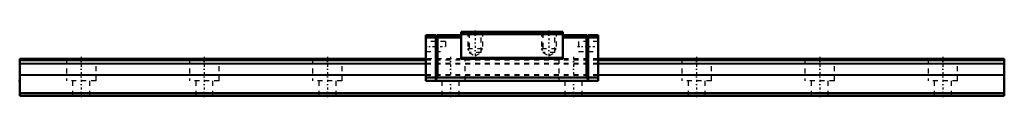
# Model space of a CAD drawing. Header units: millimetres. Extents: x -12 to 188, y 0 to 13.
import ezdxf

# ---------------------------------------------------------------- set-up
doc = ezdxf.new("R2010")
doc.units = ezdxf.units.MM
doc.linetypes.add('Center', pattern=[1.5, 0.45, -0.5, 0.05, -0.5])
doc.linetypes.add('Dashed', pattern=[2, 1, -1])
for name, color, linetype, lineweight in [('2d ConnectionPoints', 7, 'Continuous', 50), ('AM_0', 7, 'Continuous', 50), ('AM_4', 3, 'Continuous', 25), ('AM_5', 3, 'Continuous', 25), ('AM_7', 7, 'Center', 25), ('AM_9', 6, 'Dashed', 25)]:
    doc.layers.add(name, color=color, linetype=linetype, lineweight=lineweight)

# ---------------------------------------------------------------- blocks, each defined once
blk = doc.blocks.new('1_RSX12MUU1_Slider_0_in_RSX12MUU200LMG1250W8250001_0')
at = {"layer": 'AM_0'}
for p, q in [((70, 12.3), (72, 12.3)), ((70, 12.3), (70, 3)), ((72, 12), (72.3, 12.3)), ((72, 12.3), (72, 3.3)), ((72.1, 12.1), (72.4, 11.8)), ((72.3, 12.3), (77.2, 12.3)), ((97.8, 13), (77.2, 13)), ((77.2, 13), (77.2, 7.5)), ((97.8, 12.5), (77.2, 12.5)), ((97.8, 13), (97.8, 7.5)), ((102.7, 12.3), (97.8, 12.3)), ((102.9, 12.1), (102.6, 11.8)), ((102.7, 12.3), (103, 12)), ((103, 3.3), (103, 12.3)), ((105, 12.3), (103, 12.3)), ((105, 12.3), (105, 3)), ((70, 11.8), (72, 11.8)), ((72.4, 3.7), (72.4, 11.8)), ((72.4, 11.8), (77.2, 11.8)), ((102.6, 11.8), (97.8, 11.8)), ((102.6, 11.8), (102.6, 3.7)), ((105, 11.8), (103, 11.8)), ((97.8, 7.7), (77.2, 7.7)), ((97.8, 7.5), (77.2, 7.5)), ((72, 3.7), (70, 3.7)), ((105, 3), (70, 3)), ((72, 3.3), (72.4, 3.7)), ((102.6, 3.7), (72.4, 3.7)), ((102.6, 3.7), (103, 3.3)), ((105, 3.7), (103, 3.7))]:
    blk.add_line(p, q, dxfattribs=at)
at = {"layer": 'AM_5', "linetype": 'Dashed'}
for p, q in [((78.5, 13), (78.5, 9.5)), ((81.5, 13), (81.5, 9.5)), ((93.5, 13), (93.5, 9.5)), ((96.5, 13), (96.5, 9.5)), ((81.5, 9.5), (78.5, 9.5)), ((78.77, 9.15), (78.5, 9.5)), ((81.23, 9.15), (81.5, 9.5)), ((96.5, 9.5), (93.5, 9.5)), ((93.77, 9.15), (93.5, 9.5)), ((96.23, 9.15), (96.5, 9.5))]:
    blk.add_line(p, q, dxfattribs=at)
at = {"layer": 'AM_7'}
for p, q in [((80, 13.25), (80, 7.84)), ((95, 13.25), (95, 7.84)), ((69.8, 10), (74.2, 10)), ((100.8, 10), (105.2, 10))]:
    blk.add_line(p, q, dxfattribs=at)
at = {"layer": 'AM_9'}
for p, q in [((78.5, 13), (78.77, 12.73)), ((78.77, 12.73), (78.77, 8.8)), ((81.23, 12.73), (78.77, 12.73)), ((81.23, 12.73), (81.5, 13)), ((81.23, 8.8), (81.23, 12.73)), ((93.5, 13), (93.77, 12.73)), ((93.77, 12.73), (93.77, 8.8)), ((96.23, 12.73), (93.77, 12.73)), ((96.23, 12.73), (96.5, 13)), ((96.23, 8.8), (96.23, 12.73)), ((74, 11), (70, 11)), ((74, 11), (74, 9)), ((105, 11), (101, 11)), ((101, 11), (101, 9)), ((70, 9), (74, 9)), ((78.77, 8.8), (80, 8.09)), ((81.23, 8.8), (78.77, 8.8)), ((80, 8.09), (81.23, 8.8)), ((93.77, 8.8), (95, 8.09)), ((96.23, 8.8), (93.77, 8.8)), ((95, 8.09), (96.23, 8.8)), ((101, 9), (105, 9)), ((77.2, 7.5), (70, 7.5)), ((105, 7.2), (70, 7.2)), ((105, 6.51), (70, 6.51)), ((105, 6.38), (70, 6.38)), ((105, 7.5), (97.8, 7.5)), ((105, 4.22), (70, 4.22)), ((105, 4.09), (70, 4.09))]:
    blk.add_line(p, q, dxfattribs=at)
blk = doc.blocks.new('2_RSX12M20012_5_Track_0_in_RSX12MUU200LMG1250W8250001_0')
at = {"layer": 'AM_0'}
for p, q in [((70, 7.5), (-12.5, 7.5)), ((-12.5, 7.5), (-12.5, 0)), ((70, 7.2), (-12.5, 7.2)), ((187.5, 7.5), (105, 7.5)), ((187.5, 7.2), (105, 7.2)), ((187.5, 7.5), (187.5, 0)), ((187.5, 0.5), (-12.5, 0.5)), ((187.5, 0), (-12.5, 0))]:
    blk.add_line(p, q, dxfattribs=at)
at = {"layer": 'AM_4'}
for p, q in [((70, 6.51), (-12.5, 6.51)), ((70, 6.38), (-12.5, 6.38)), ((187.5, 6.51), (105, 6.51)), ((187.5, 6.38), (105, 6.38)), ((70, 4.22), (-12.5, 4.22)), ((70, 4.09), (-12.5, 4.09)), ((187.5, 4.22), (105, 4.22)), ((187.5, 4.09), (105, 4.09))]:
    blk.add_line(p, q, dxfattribs=at)
at = {"layer": 'AM_7'}
for p, q in [((0, 7.88), (0, -0.38)), ((25, 7.88), (25, -0.38)), ((50, 7.88), (50, -0.38)), ((75, 7.88), (75, -0.38)), ((100, 7.88), (100, -0.38)), ((125, 7.88), (125, -0.38)), ((150, 7.88), (150, -0.38)), ((175, 7.88), (175, -0.38))]:
    blk.add_line(p, q, dxfattribs=at)
at = {"layer": 'AM_9'}
for p, q in [((-3, 7.5), (-3, 3)), ((3, 3), (3, 7.5)), ((22, 7.5), (22, 3)), ((28, 3), (28, 7.5)), ((47, 7.5), (47, 3)), ((53, 3), (53, 7.5)), ((77.2, 7.5), (70, 7.5)), ((105, 7.2), (70, 7.2)), ((105, 6.51), (70, 6.51)), ((105, 6.38), (70, 6.38)), ((78, 3), (78, 7.5)), ((97, 7.5), (97, 3)), ((105, 7.5), (97.8, 7.5)), ((122, 7.5), (122, 3)), ((128, 3), (128, 7.5)), ((147, 7.5), (147, 3)), ((153, 3), (153, 7.5)), ((172, 7.5), (172, 3)), ((178, 3), (178, 7.5)), ((105, 4.22), (70, 4.22)), ((105, 4.09), (70, 4.09)), ((3, 3), (-3, 3)), ((-1.75, 3), (-1.75, 0)), ((1.75, 0), (1.75, 3)), ((28, 3), (22, 3)), ((23.25, 3), (23.25, 0)), ((26.75, 0), (26.75, 3)), ((53, 3), (47, 3)), ((48.25, 3), (48.25, 0)), ((51.75, 0), (51.75, 3)), ((72, 3.3), (72, 3)), ((73.25, 3), (73.25, 0)), ((76.75, 0), (76.75, 3)), ((98.25, 3), (98.25, 0)), ((101.75, 0), (101.75, 3)), ((103, 3), (103, 3.3)), ((128, 3), (122, 3)), ((123.25, 3), (123.25, 0)), ((126.75, 0), (126.75, 3)), ((153, 3), (147, 3)), ((148.25, 3), (148.25, 0)), ((151.75, 0), (151.75, 3)), ((178, 3), (172, 3)), ((173.25, 3), (173.25, 0)), ((176.75, 0), (176.75, 3))]:
    blk.add_line(p, q, dxfattribs=at)

msp = doc.modelspace()

# ---------------------------------------------------------------- linework, layer by layer
at = {"layer": '2d ConnectionPoints'}
for p in [(-12.5, 3), (0, 0), (0, 0)]:
    msp.add_point(p, dxfattribs=at)

# ---------------------------------------------------------------- block references
for name in ['1_RSX12MUU1_Slider_0_in_RSX12MUU200LMG1250W8250001_0', '2_RSX12M20012_5_Track_0_in_RSX12MUU200LMG1250W8250001_0']:
    msp.add_blockref(name, (0, 0))

doc.saveas('drawing.dxf')
